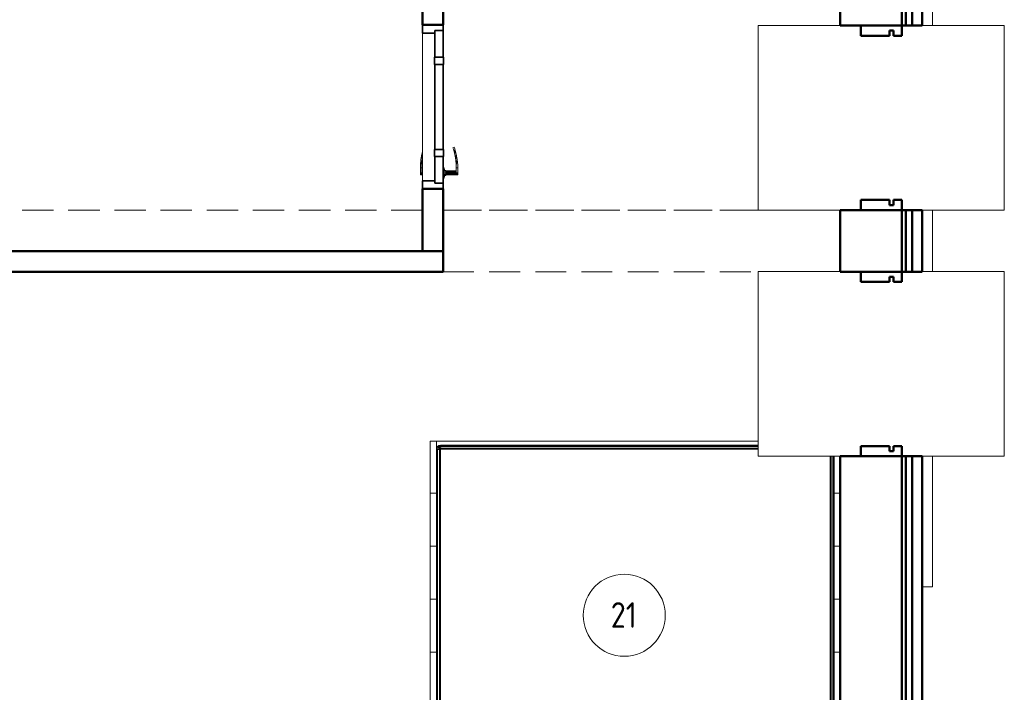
# Model space of a CAD drawing. Header units: millimetres. Extents: x -121 to 21826, y 1231 to 39091.
# Tile 41 of 45: x 17024 to 21826, y 31617 to 34896. Entities that reach past the tile are written whole.
import ezdxf

# ---------------------------------------------------------------- set-up
doc = ezdxf.new("R2010")
doc.units = ezdxf.units.MM
doc.linetypes.add('ADSK_Штриховая_ш3 п1_5', pattern=[225, 150, -75])
for name, color, linetype, lineweight in [('A-AREA-____-IDEN', 2, 'Continuous', 20), ('A-DETL-____-MBND', 5, 'ADSK_Штриховая_ш3 п1_5', 20), ('A-DOOR-____-MCUT', 31, 'Continuous', 35), ('A-DOOR-____-OTLN', 31, 'Continuous', 20), ('A-GENM-____-MCUT', 13, 'Continuous', 50), ('A-GENM-____-OTLN', 13, 'Continuous', 20), ('A-PART-____-MCUT', 2, 'Continuous', 50), ('A-PART-____-OTLN', 2, 'Continuous', 20), ('A-WALL-____-MCUT', 113, 'Continuous', 50), ('A-WALL-____-OTLN', 113, 'Continuous', 20), ('I-FURN-____-OTLN', 30, 'Continuous', 20), ('S-BEAM-____-OTLN', 12, 'Continuous', 20)]:
    doc.layers.add(name, color=color, linetype=linetype, lineweight=lineweight)
doc.styles.add('GOST Common_1', font='GOST_Common.ttf', dxfattribs={"width": 0.9, "height": 125})

# ---------------------------------------------------------------- blocks, each defined once
blk = doc.blocks.new('Прямая форма - V line-611900-В_Этаж 03_Канализация')
at = {"layer": 'A-DETL-____-MBND', "color": 253}
for p, q in [((150, 2336.8), (150, 4304)), ((-150, 2236.8), (-150, 700)), ((150, 700), (150, 2236.8))]:
    blk.add_line(p, q, dxfattribs=at)
blk = doc.blocks.new('Прямая форма - BMR - 002-611901-В_Этаж 03_Канализация')
blk.add_blockref('Прямая форма - V line-611900-В_Этаж 03_Канализация', (0, 0))
blk = doc.blocks.new('Прямая форма - V line-612593-В_Этаж 03_Канализация')
at = {"layer": 'A-WALL-____-MCUT', "color": 9}
for p, q in [((-10, -493.1), (-150, -493.1)), ((-150, -493.1), (-150, -543.1)), ((-10, -518.1), (-10, -493.1)), ((10, -518.1), (-10, -518.1)), ((50, -493.1), (10, -493.1)), ((10, -493.1), (10, -518.1)), ((50, -543.1), (50, -493.1)), ((-150, -543.1), (50, -543.1))]:
    blk.add_line(p, q, dxfattribs=at)
blk = doc.blocks.new('Прямая форма - Iron-612594-В_Этаж 03_Канализация')
blk.add_blockref('Прямая форма - V line-612593-В_Этаж 03_Канализация', (0, 0))
blk = doc.blocks.new('Прямая форма - V line-612605-В_Этаж 03_Канализация')
at = {"layer": 'A-WALL-____-MCUT', "color": 9}
for p, q in [((50, 357), (-150, 357)), ((-150, 357), (-150, 307)), ((50, 307), (50, 357)), ((-150, 307), (-10, 307)), ((-10, 307), (-10, 332)), ((-10, 332), (10, 332)), ((10, 332), (10, 307)), ((10, 307), (50, 307))]:
    blk.add_line(p, q, dxfattribs=at)
blk = doc.blocks.new('Прямая форма - Iron-612606-В_Этаж 03_Канализация')
blk.add_blockref('Прямая форма - V line-612605-В_Этаж 03_Канализация', (0, 0))
blk = doc.blocks.new('Прямая форма - CW-002-612609-В_Этаж 03_Канализация')
for name in ['Прямая форма - Iron-612606-В_Этаж 03_Канализация', 'Прямая форма - Iron-612594-В_Этаж 03_Канализация']:
    blk.add_blockref(name, (0, 0))
blk = doc.blocks.new('Family - V line-612614-В_Этаж 03_Канализация')
at = {"layer": 'A-PART-____-MCUT', "color": 9}
for p, q in [((-10, -493.1), (-150, -493.1)), ((-150, -493.1), (-150, -543.1)), ((-10, -518.1), (-10, -493.1)), ((10, -518.1), (-10, -518.1)), ((50, -493.1), (10, -493.1)), ((10, -493.1), (10, -518.1)), ((50, -543.1), (50, -493.1)), ((-150, -543.1), (50, -543.1))]:
    blk.add_line(p, q, dxfattribs=at)
blk = doc.blocks.new('Family - Iron-612615-В_Этаж 03_Канализация')
blk.add_blockref('Family - V line-612614-В_Этаж 03_Канализация', (0, 0))
blk = doc.blocks.new('Family - V line-612632-В_Этаж 03_Канализация')
at = {"layer": 'A-PART-____-MCUT', "color": 9}
for p, q in [((50, 357), (-150, 357)), ((-150, 357), (-150, 307)), ((50, 307), (50, 357)), ((-150, 307), (-10, 307)), ((-10, 307), (-10, 332)), ((-10, 332), (10, 332)), ((10, 332), (10, 307)), ((10, 307), (50, 307))]:
    blk.add_line(p, q, dxfattribs=at)
blk = doc.blocks.new('Family - Iron-612633-В_Этаж 03_Канализация')
blk.add_blockref('Family - V line-612632-В_Этаж 03_Канализация', (0, 0))
blk = doc.blocks.new('Прямая форма - Gypsum Plasterboard - Waterproof-612638-В_Этаж 03_Канализация')
at = {"layer": 'A-WALL-____-MCUT', "color": 9}
for p, q in [((4120, 0), (3920, 0)), ((4120, -50), (4120, 0)), ((5320, 0), (5020, 0)), ((5020, 0), (5020, -50)), ((5320, -50), (5320, 0)), ((9095.5, 0), (6220, 0)), ((6220, 0), (6220, -50)), ((3920, -50), (4120, -50)), ((5020, -50), (5320, -50)), ((6220, -50), (9095.5, -50))]:
    blk.add_line(p, q, dxfattribs=at)
blk = doc.blocks.new('Прямая форма - Masonry Block - Structural-612639-В_Этаж 03_Канализация')
at = {"layer": 'A-WALL-____-MCUT', "color": 9}
for p, q in [((4120, -100), (3920, -100)), ((4120, -400), (4120, -100)), ((5320, -100), (5020, -100)), ((5020, -100), (5020, -400)), ((5320, -400), (5320, -100)), ((9095.5, -100), (6220, -100)), ((6220, -100), (6220, -400)), ((3920, -400), (4120, -400)), ((5020, -400), (5320, -400)), ((6220, -400), (10350, -400))]:
    blk.add_line(p, q, dxfattribs=at)
blk = doc.blocks.new('Прямая форма - Concrete - Structural-612640-В_Этаж 03_Канализация')
at = {"layer": 'A-WALL-____-MCUT', "color": 9}
for p, q in [((4120, -80), (1247.8, -80)), ((4120, -100), (4120, -80)), ((5320, -80), (5020, -80)), ((5020, -80), (5020, -100)), ((5320, -100), (5320, -80)), ((9095.5, -80), (6220, -80)), ((6220, -80), (6220, -100)), ((1247.8, -100), (4120, -100)), ((5020, -100), (5320, -100)), ((6220, -100), (9095.5, -100))]:
    blk.add_line(p, q, dxfattribs=at)
blk = doc.blocks.new('Прямая форма - Insulation - Thermal Break-612641-В_Этаж 03_Канализация')
at = {"layer": 'A-WALL-____-MCUT', "color": 9}
for p, q in [((4120, -50), (0, -50)), ((0, -80), (4120, -80)), ((4120, -80), (4120, -50)), ((5320, -50), (5020, -50)), ((5020, -50), (5020, -80)), ((5020, -80), (5320, -80)), ((5320, -80), (5320, -50)), ((10350, -50), (6220, -50)), ((6220, -50), (6220, -80)), ((6220, -80), (10350, -80))]:
    blk.add_line(p, q, dxfattribs=at)
blk = doc.blocks.new('Прямая форма - SW - 004-612642-В_Этаж 03_Канализация')
for name in ['Прямая форма - Gypsum Plasterboard - Waterproof-612638-В_Этаж 03_Канализация', 'Прямая форма - Insulation - Thermal Break-612641-В_Этаж 03_Канализация', 'Прямая форма - Concrete - Structural-612640-В_Этаж 03_Канализация', 'Прямая форма - Masonry Block - Structural-612639-В_Этаж 03_Канализация']:
    blk.add_blockref(name, (0, 0))
blk = doc.blocks.new('Family - OP - 006-612644-В_Этаж 03_Канализация')
at = {"layer": 'A-GENM-____-MCUT', "lineweight": 9}
for p, q in [((41103.2, 33667.7), (39903.2, 33667.7)), ((39903.2, 33667.7), (39903.2, 32767.6)), ((41103.2, 32767.6), (41103.2, 33667.7)), ((39903.2, 32767.6), (41103.2, 32767.6))]:
    blk.add_line(p, q, dxfattribs=at)
blk = doc.blocks.new('Family - Gypsum Plasterboard - Waterproof-612646-В_Этаж 03_Канализация')
at = {"layer": 'A-PART-____-MCUT', "color": 9}
for p, q in [((4120, 0), (3920, 0)), ((4120, -50), (4120, 0)), ((5320, 0), (5020, 0)), ((5020, 0), (5020, -50)), ((5320, -50), (5320, 0)), ((9095.5, 0), (6220, 0)), ((6220, 0), (6220, -50)), ((3920, -50), (4120, -50)), ((5020, -50), (5320, -50)), ((6220, -50), (9095.5, -50))]:
    blk.add_line(p, q, dxfattribs=at)
blk = doc.blocks.new('Family - OP - 006-612648-В_Этаж 03_Канализация')
at = {"layer": 'A-GENM-____-MCUT', "lineweight": 9}
for p, q in [((41103.2, 34867.6), (39903.2, 34867.6)), ((39903.2, 34867.6), (39903.2, 33967.6)), ((41103.2, 33967.6), (41103.2, 34867.6)), ((39903.2, 33967.6), (41103.2, 33967.6))]:
    blk.add_line(p, q, dxfattribs=at)
blk = doc.blocks.new('Family - Masonry Block - Structural-612650-В_Этаж 03_Канализация')
at = {"layer": 'A-PART-____-MCUT', "color": 9}
for p, q in [((4120, -100), (3920, -100)), ((4120, -400), (4120, -100)), ((5320, -100), (5020, -100)), ((5020, -100), (5020, -400)), ((5320, -400), (5320, -100)), ((9095.5, -100), (6220, -100)), ((6220, -100), (6220, -400)), ((3920, -400), (4120, -400)), ((5020, -400), (5320, -400)), ((6220, -400), (10350, -400))]:
    blk.add_line(p, q, dxfattribs=at)
blk = doc.blocks.new('Family - Concrete - Structural-612652-В_Этаж 03_Канализация')
at = {"layer": 'A-PART-____-MCUT', "color": 9}
for p, q in [((4120, -80), (1247.8, -80)), ((4120, -100), (4120, -80)), ((5320, -80), (5020, -80)), ((5020, -80), (5020, -100)), ((5320, -100), (5320, -80)), ((9095.5, -80), (6220, -80)), ((6220, -80), (6220, -100)), ((1247.8, -100), (4120, -100)), ((5020, -100), (5320, -100)), ((6220, -100), (9095.5, -100))]:
    blk.add_line(p, q, dxfattribs=at)
blk = doc.blocks.new('Family - Insulation - Thermal Break-612654-В_Этаж 03_Канализация')
at = {"layer": 'A-PART-____-MCUT', "color": 9}
for p, q in [((4120, -50), (0, -50)), ((0, -80), (4120, -80)), ((4120, -80), (4120, -50)), ((5320, -50), (5020, -50)), ((5020, -50), (5020, -80)), ((5020, -80), (5320, -80)), ((5320, -80), (5320, -50)), ((10350, -50), (6220, -50)), ((6220, -50), (6220, -80)), ((6220, -80), (10350, -80))]:
    blk.add_line(p, q, dxfattribs=at)
blk = doc.blocks.new('Прямая форма - V line-612828-В_Этаж 03_Канализация')
at = {"layer": 'A-GENM-____-MCUT', "lineweight": 9}
for p, q in [((40748.4, 35504.2), (40703.2, 35504.2)), ((40703.2, 35504.2), (40703.2, 34867.6)), ((40753.2, 35504.2), (40748.4, 35504.2)), ((40753.2, 34867.6), (40753.2, 35504.2)), ((40703.2, 34867.6), (40753.2, 34867.6)), ((40736.2, 33967.6), (40703.2, 33967.6)), ((40703.2, 33967.6), (40703.2, 33667.7)), ((40753.2, 33967.6), (40736.2, 33967.6)), ((40753.2, 33667.7), (40753.2, 33967.6)), ((40703.2, 33667.7), (40736.2, 33667.7)), ((40736.2, 33667.7), (40753.2, 33667.7)), ((40753.2, 32767.6), (40703.2, 32767.6)), ((40703.2, 32767.6), (40703.2, 32131.1)), ((40753.2, 32131.1), (40753.2, 32767.6)), ((40703.2, 32131.1), (40753.2, 32131.1))]:
    blk.add_line(p, q, dxfattribs=at)
blk = doc.blocks.new('Прямая форма - SLA - 004-612829-В_Этаж 03_Канализация')
blk.add_blockref('Прямая форма - V line-612828-В_Этаж 03_Канализация', (0, 0))
blk = doc.blocks.new('Прямая форма - V line-610911-В_Этаж 03_Канализация')
at = {"layer": 'I-FURN-____-OTLN', "color": 253}
for p, q in [((-645.4, -30), (-645.4, 0)), ((-645.4, -30), (-645.4, 0)), ((-388.3, -30), (-388.3, 0)), ((-388.3, -30), (-388.3, 0)), ((-129.6, -30), (-129.6, 0)), ((-129.6, -30), (-129.6, 0)), ((129.6, -30), (129.6, 0)), ((129.6, -30), (129.6, 0)), ((388.3, -30), (388.3, 0)), ((388.3, -30), (388.3, 0)), ((645.4, -30), (645.4, 0)), ((645.4, -30), (645.4, 0)), ((900, 0), (900, -300)), ((-645.4, -30), (-826, -30)), ((-826, -30), (-645.4, -30)), ((-826, -30.7), (859.9, -30.7)), ((-826, -35.9), (859.4, -35.9)), ((-826, -44.8), (858.5, -44.8)), ((-388.3, -30), (-645.4, -30)), ((-645.4, -30), (-388.3, -30)), ((-129.6, -30), (-388.3, -30)), ((-388.3, -30), (-129.6, -30)), ((129.6, -30), (-129.6, -30)), ((-129.6, -30), (129.6, -30)), ((388.3, -30), (129.6, -30)), ((129.6, -30), (388.3, -30)), ((645.4, -30), (388.3, -30)), ((388.3, -30), (645.4, -30)), ((900, -30), (645.4, -30)), ((645.4, -30), (900, -30)), ((858, -50), (858.5, -44.8)), ((858.5, -44.8), (859.4, -35.9)), ((858.5, -44.8), (861.9, -45.5)), ((859.4, -35.9), (859.9, -30.7)), ((859.4, -35.9), (865.4, -37)), ((859.9, -30.7), (860, -30)), ((859.9, -30.7), (867.4, -32.2)), ((860, -30), (867.7, -31.5)), ((860, -50), (861.9, -45.5)), ((860, -50), (863.5, -46.5)), ((861.9, -45.5), (865.4, -37)), ((861.9, -45.5), (863.5, -46.5)), ((863.5, -46.5), (869.9, -40.1)), ((863.5, -46.5), (864.5, -48.1)), ((864.5, -48.1), (873, -44.6)), ((865.4, -37), (867.4, -32.2)), ((865.4, -37), (869.9, -40.1)), ((867.4, -32.2), (867.7, -31.5)), ((867.4, -32.2), (873.7, -36.3)), ((867.7, -31.5), (874.1, -35.9)), ((869.9, -40.1), (873.7, -36.3)), ((869.9, -40.1), (873, -44.6)), ((873, -44.6), (877.8, -42.6)), ((873, -44.6), (874.1, -50.6)), ((873.7, -36.3), (874.1, -35.9)), ((873.7, -36.3), (877.8, -42.6)), ((874.1, -35.9), (878.5, -42.3)), ((877.8, -42.6), (878.5, -42.3)), ((877.8, -42.6), (879.3, -50.1)), ((878.5, -42.3), (880, -50)), ((-826, -50), (858, -50)), ((858, -50), (859.7, -50.3)), ((859.7, -50.3), (860, -50)), ((859.7, -50.3), (860, -52)), ((860, -50), (864.5, -48.1)), ((860, -52), (865.2, -51.5)), ((860, -52), (860, -1948)), ((864.5, -48.1), (865.2, -51.5)), ((865.2, -51.5), (874.1, -50.6)), ((865.2, -51.5), (865.2, -1948.5)), ((874.1, -50.6), (879.3, -50.1)), ((874.1, -50.6), (874.1, -1949.4)), ((879.3, -50.1), (880, -50)), ((879.3, -50.1), (879.3, -1949.9)), ((880, -50), (880, -1950)), ((900, -300), (900, -1970)), ((900, -300), (1104, -300)), ((-900, -1970), (-900, -400)), ((-880, -1950), (-880, -400)), ((-879.3, -1949.9), (-879.3, -400)), ((-874.1, -1949.4), (-874.1, -400)), ((-865.2, -1948.5), (-865.2, -400)), ((-860, -1948), (-860, -400)), ((-879.3, -1949.9), (-880, -1950)), ((-878.5, -1957.7), (-880, -1950)), ((-874.1, -1949.4), (-879.3, -1949.9)), ((-877.8, -1957.4), (-879.3, -1949.9)), ((-877.8, -1957.4), (-878.5, -1957.7)), ((-874.1, -1964.1), (-878.5, -1957.7)), ((-873, -1955.4), (-877.8, -1957.4)), ((-873.7, -1963.7), (-877.8, -1957.4)), ((-865.2, -1948.5), (-874.1, -1949.4)), ((-873, -1955.4), (-874.1, -1949.4)), ((-873.7, -1963.7), (-874.1, -1964.1)), ((-867.7, -1968.5), (-874.1, -1964.1)), ((-869.9, -1959.9), (-873.7, -1963.7)), ((-867.4, -1967.8), (-873.7, -1963.7)), ((-864.5, -1951.9), (-873, -1955.4)), ((-869.9, -1959.9), (-873, -1955.4)), ((-863.5, -1953.5), (-869.9, -1959.9)), ((-865.4, -1963), (-869.9, -1959.9)), ((-867.4, -1967.8), (-867.7, -1968.5)), ((-860, -1970), (-867.7, -1968.5)), ((-865.4, -1963), (-867.4, -1967.8)), ((-859.9, -1969.3), (-867.4, -1967.8)), ((-861.9, -1954.5), (-865.4, -1963)), ((-859.4, -1964.1), (-865.4, -1963)), ((-860, -1948), (-865.2, -1948.5)), ((-864.5, -1951.9), (-865.2, -1948.5)), ((-860, -1950), (-864.5, -1951.9)), ((-863.5, -1953.5), (-864.5, -1951.9)), ((-860, -1950), (-863.5, -1953.5)), ((-861.9, -1954.5), (-863.5, -1953.5)), ((-860, -1950), (-861.9, -1954.5)), ((-858.5, -1955.2), (-861.9, -1954.5)), ((-859.7, -1949.7), (-860, -1948)), ((-859.7, -1949.7), (-860, -1950)), ((-859.4, -1964.1), (-859.9, -1969.3)), ((-858, -1950), (-859.7, -1949.7)), ((-858.5, -1955.2), (-859.4, -1964.1)), ((859.4, -1964.1), (-859.4, -1964.1)), ((-858, -1950), (-858.5, -1955.2)), ((858.5, -1955.2), (-858.5, -1955.2)), ((858, -1950), (-858, -1950)), ((859.7, -1949.7), (858, -1950)), ((858, -1950), (858.5, -1955.2)), ((861.9, -1954.5), (858.5, -1955.2)), ((858.5, -1955.2), (859.4, -1964.1)), ((865.4, -1963), (859.4, -1964.1)), ((859.4, -1964.1), (859.9, -1969.3)), ((860, -1948), (859.7, -1949.7)), ((859.7, -1949.7), (860, -1950)), ((867.4, -1967.8), (859.9, -1969.3)), ((865.2, -1948.5), (860, -1948)), ((860, -1950), (864.5, -1951.9)), ((860, -1950), (863.5, -1953.5)), ((860, -1950), (861.9, -1954.5)), ((867.7, -1968.5), (860, -1970)), ((863.5, -1953.5), (861.9, -1954.5)), ((861.9, -1954.5), (865.4, -1963)), ((864.5, -1951.9), (863.5, -1953.5)), ((863.5, -1953.5), (869.9, -1959.9)), ((865.2, -1948.5), (864.5, -1951.9)), ((864.5, -1951.9), (873, -1955.4)), ((874.1, -1949.4), (865.2, -1948.5)), ((869.9, -1959.9), (865.4, -1963)), ((865.4, -1963), (867.4, -1967.8)), ((873.7, -1963.7), (867.4, -1967.8)), ((867.4, -1967.8), (867.7, -1968.5)), ((874.1, -1964.1), (867.7, -1968.5)), ((873, -1955.4), (869.9, -1959.9)), ((869.9, -1959.9), (873.7, -1963.7)), ((874.1, -1949.4), (873, -1955.4)), ((873, -1955.4), (877.8, -1957.4)), ((877.8, -1957.4), (873.7, -1963.7)), ((873.7, -1963.7), (874.1, -1964.1)), ((879.3, -1949.9), (874.1, -1949.4)), ((878.5, -1957.7), (874.1, -1964.1)), ((879.3, -1949.9), (877.8, -1957.4)), ((877.8, -1957.4), (878.5, -1957.7)), ((880, -1950), (878.5, -1957.7)), ((880, -1950), (879.3, -1949.9)), ((-645.4, -1970), (-900, -1970)), ((-900, -2000), (-900, -1970)), ((-900, -1970), (-645.4, -1970)), ((-900, -2000), (-900, -1970)), ((-645.4, -2000), (-900, -2000)), ((-900, -2000), (-645.4, -2000)), ((-859.9, -1969.3), (-860, -1970)), ((859.9, -1969.3), (-859.9, -1969.3)), ((-645.4, -1970), (-388.3, -1970)), ((-645.4, -2000), (-645.4, -1970)), ((-645.4, -1970), (-388.3, -1970)), ((-645.4, -2000), (-645.4, -1970)), ((-388.3, -2000), (-645.4, -2000)), ((-645.4, -2000), (-388.3, -2000)), ((-388.3, -1970), (-129.6, -1970)), ((-388.3, -2000), (-388.3, -1970)), ((-388.3, -1970), (-129.6, -1970)), ((-388.3, -2000), (-388.3, -1970)), ((-129.6, -2000), (-388.3, -2000)), ((-388.3, -2000), (-129.6, -2000)), ((-129.6, -1970), (129.6, -1970)), ((-129.6, -2000), (-129.6, -1970)), ((-129.6, -1970), (129.6, -1970)), ((-129.6, -2000), (-129.6, -1970)), ((129.6, -2000), (-129.6, -2000)), ((-129.6, -2000), (129.6, -2000)), ((129.6, -1970), (388.3, -1970)), ((129.6, -2000), (129.6, -1970)), ((129.6, -1970), (388.3, -1970)), ((129.6, -2000), (129.6, -1970)), ((388.3, -2000), (129.6, -2000)), ((129.6, -2000), (388.3, -2000)), ((388.3, -1970), (645.4, -1970)), ((388.3, -2000), (388.3, -1970)), ((388.3, -1970), (645.4, -1970)), ((388.3, -2000), (388.3, -1970)), ((645.4, -2000), (388.3, -2000)), ((388.3, -2000), (645.4, -2000)), ((645.4, -1970), (900, -1970)), ((645.4, -2000), (645.4, -1970)), ((645.4, -1970), (900, -1970)), ((645.4, -2000), (645.4, -1970)), ((900, -2000), (645.4, -2000)), ((645.4, -2000), (900, -2000)), ((859.9, -1969.3), (860, -1970)), ((900, -2000), (900, -1970)), ((900, -2000), (900, -1970))]:
    blk.add_line(p, q, dxfattribs=at)
blk = doc.blocks.new('Прямая форма - FU - 059-612835-В_Этаж 03_Канализация')
blk.add_blockref('Прямая форма - V line-610911-В_Этаж 03_Канализация', (0, 0))
blk = doc.blocks.new('Прямая форма - V line-613121-В_Этаж 03_Канализация')
at = {"layer": 'A-WALL-____-MCUT', "color": 9}
for p, q in [((3036.8, 100), (400, 100)), ((400, 100), (400, 0)), ((3036.8, 0), (3036.8, 100)), ((4140, 100), (3836.8, 100)), ((3836.8, 100), (3836.8, 0)), ((4140, 0), (4140, 100)), ((400, 0), (3036.8, 0)), ((3836.8, 0), (4140, 0))]:
    blk.add_line(p, q, dxfattribs=at)
blk = doc.blocks.new('Прямая форма - SW - 016-613122-В_Этаж 03_Канализация')
blk.add_blockref('Прямая форма - V line-613121-В_Этаж 03_Канализация', (0, 0))
blk = doc.blocks.new('Family - კარ1-613124-В_Этаж 03_Канализация')
at = {"layer": 'A-GENM-____-MCUT', "lineweight": 9}
for p, q in [((400, 101), (-400, 101)), ((-400, 101), (-400, -1)), ((400, -1), (400, 101)), ((-400, -1), (400, -1))]:
    blk.add_line(p, q, dxfattribs=at)
blk = doc.blocks.new('Прямая форма - V line-613172-В_Этаж 03_Канализация')
at = {"layer": 'A-WALL-____-MCUT', "color": 9}
for p, q in [((2355.1, 100), (0, 100)), ((0, 100), (0, 0)), ((2355.1, 0), (2355.1, 100)), ((0, 0), (2355.1, 0))]:
    blk.add_line(p, q, dxfattribs=at)
blk = doc.blocks.new('Прямая форма - SW - 015-613173-В_Этаж 03_Канализация')
blk.add_blockref('Прямая форма - V line-613172-В_Этаж 03_Канализация', (0, 0))
blk = doc.blocks.new('Прямая форма - Timber - Floor-613210-В_Этаж 03_Канализация')
at = {"layer": 'A-DETL-____-MBND', "color": 253}
for p, q in [((199.9, -3940), (4403, -3940)), ((4503, -3940), (6039.9, -3940)), ((4503, -4240), (6039.9, -4240))]:
    blk.add_line(p, q, dxfattribs=at)
blk = doc.blocks.new('Прямая форма - SLA - 009-613211-В_Этаж 03_Канализация')
blk.add_blockref('Прямая форма - Timber - Floor-613210-В_Этаж 03_Канализация', (0, 0))
blk = doc.blocks.new('Family - Timber - Floor-613219-В_Этаж 03_Канализация')
at = {"layer": 'A-DETL-____-MBND', "color": 253}
for p, q in [((199.9, -3940), (4403, -3940)), ((4503, -3940), (6039.9, -3940)), ((4503, -4240), (6039.9, -4240))]:
    blk.add_line(p, q, dxfattribs=at)
blk = doc.blocks.new('Прямая форма - V line-V2-В_Этаж 03_Канализация')
at = {"layer": 'A-DOOR-____-MCUT', "color": 53}
for p, q in [((-372, 0), (-400, 0)), ((-400, 0), (-400, -100)), ((-242, 0), (-372, 0)), ((-372, 0), (-372, -40)), ((-372, -40), (-372, 0)), ((-207, 2.5), (-242, 2.5)), ((-242, 2.5), (-242, -42.5)), ((-242, -40), (-242, 0)), ((-207, -42.5), (-207, 2.5)), ((207, 0), (-207, 0)), ((-207, 0), (-207, -40)), ((242, 2.5), (207, 2.5)), ((207, 2.5), (207, -42.5)), ((207, -40), (207, 0)), ((242, -42.5), (242, 2.5)), ((372, 0), (242, 0)), ((242, 0), (242, -40)), ((400, 0), (372, 0)), ((372, 0), (372, -40)), ((372, -40), (372, 0)), ((400, -100), (400, 0)), ((-372, -40), (-242, -40)), ((-360, -40), (-372, -40)), ((-360, -100), (-360, -40)), ((-242, -42.5), (-207, -42.5)), ((-207, -40), (207, -40)), ((207, -42.5), (242, -42.5)), ((242, -40), (372, -40)), ((360, -40), (360, -100)), ((372, -40), (360, -40)), ((-400, -100), (-360, -100)), ((360, -100), (400, -100))]:
    blk.add_line(p, q, dxfattribs=at)
at = {"layer": 'A-DOOR-____-OTLN', "color": 253}
for p, q in [((196.5, 54.1), (204.6, 57.1)), ((198.8, 47.5), (196.5, 54.1)), ((206.7, 50.4), (198.8, 47.5)), ((204.6, 57.1), (230.5, 64)), ((204.6, 57.1), (232, 57.2)), ((232, 57.2), (206.7, 50.4)), ((230.5, 64), (256.9, 68.7)), ((230.5, 64), (257.8, 61.7)), ((257.8, 61.7), (232, 57.2)), ((283.6, 71), (256.9, 68.7)), ((256.9, 68.7), (283.9, 64)), ((257.8, 61.7), (283.9, 64)), ((297, 71), (283.6, 71)), ((283.9, 64), (297, 64)), ((297, 71), (322, 71)), ((297, 64), (297, 71)), ((297, 64), (297, 71)), ((322, 64), (297, 64)), ((312, 13), (312, 64)), ((313.3, 64), (313.3, 13)), ((317, 64), (317, 13)), ((322, 71), (327, 71)), ((322, 64), (322, 71)), ((327, 64), (322, 64)), ((322, 13), (322, 64)), ((327, 64), (322, 64)), ((327, 71), (330.7, 71)), ((327, 64), (327, 71)), ((330.7, 64), (327, 64)), ((327, 13), (327, 64)), ((327, 64), (330.7, 64)), ((330.7, 71), (332, 71)), ((330.7, 64), (330.7, 71)), ((332, 64), (330.7, 64)), ((330.7, 64), (332, 64)), ((330.7, 13), (330.7, 64)), ((332, 64), (332, 71)), ((332, 13), (332, 64)), ((-207, 2.5), (-203.6, 2.5)), ((-203.6, 2.5), (-200.3, 2.5)), ((-203.6, 1), (-203.6, 2.5)), ((-200.3, 2.5), (-197, 2.5)), ((-200.3, 1), (-200.3, 2.5)), ((-197, 2.5), (-193.9, 2.5)), ((-197, 1), (-197, 2.5)), ((-193.9, 2.5), (-190.9, 2.5)), ((-193.9, 1), (-193.9, 2.5)), ((-190.9, 2.5), (-188, 2.5)), ((-190.9, 1), (-190.9, 2.5)), ((-188, 2.5), (-185.3, 2.5)), ((-188, 1), (-188, 2.5)), ((-185.3, 2.5), (-182.7, 2.5)), ((-185.3, 1), (-185.3, 2.5)), ((-182.7, 2.5), (-180.3, 2.5)), ((-182.7, 1), (-182.7, 2.5)), ((-180.3, 2.5), (-177.9, 2.5)), ((-180.3, 1), (-180.3, 2.5)), ((-177.9, 2.5), (-175.8, 2.5)), ((-177.9, 1), (-177.9, 2.5)), ((-175.8, 2.5), (-173.8, 2.5)), ((-175.8, 1), (-175.8, 2.5)), ((-173.8, 2.5), (-172, 2.5)), ((-173.8, 1), (-173.8, 2.5)), ((-172, 2.5), (0, 2.5)), ((-172, 1), (-172, 2.5)), ((0, 2.5), (172, 2.5)), ((172, 2.5), (173.8, 2.5)), ((172, 1), (172, 2.5)), ((173.8, 2.5), (175.8, 2.5)), ((173.8, 1), (173.8, 2.5)), ((175.8, 2.5), (177.9, 2.5)), ((175.8, 1), (175.8, 2.5)), ((177.9, 2.5), (180.3, 2.5)), ((177.9, 1), (177.9, 2.5)), ((180.3, 2.5), (182.7, 2.5)), ((180.3, 1), (180.3, 2.5)), ((182.7, 2.5), (185.3, 2.5)), ((182.7, 1), (182.7, 2.5)), ((185.3, 2.5), (188, 2.5)), ((185.3, 1), (185.3, 2.5)), ((188, 2.5), (190.9, 2.5)), ((188, 1), (188, 2.5)), ((190.9, 2.5), (193.9, 2.5)), ((190.9, 1), (190.9, 2.5)), ((193.9, 2.5), (197, 2.5)), ((193.9, 1), (193.9, 2.5)), ((197, 2.5), (200.3, 2.5)), ((197, 1), (197, 2.5)), ((200.3, 2.5), (203.6, 2.5)), ((200.3, 1), (200.3, 2.5)), ((203.6, 2.5), (207, 2.5)), ((203.6, 1), (203.6, 2.5)), ((350.5, 3), (293.5, 3)), ((293.5, 3), (293.5, 1)), ((300, 3), (302, 7)), ((304.7, 7), (302, 7)), ((302.9, 3), (304.7, 7)), ((304.7, 7), (309.4, 7)), ((309, 3), (310, 13)), ((311.6, 13), (310, 13)), ((310.7, 3), (311.6, 13)), ((311.6, 13), (316, 13)), ((316, 13), (315.5, 3)), ((316, 13), (322, 13)), ((322, 13), (328, 13)), ((322, 13), (322, 3)), ((328, 13), (332.4, 13)), ((328, 13), (328.5, 3)), ((332.4, 13), (334, 13)), ((332.4, 13), (333.3, 3)), ((334, 13), (335, 3)), ((334.6, 7), (339.3, 7)), ((339.3, 7), (342, 7)), ((339.3, 7), (341.1, 3)), ((342, 7), (344, 3)), ((350.5, 1), (350.5, 3)), ((230.5, -104), (219.3, -101)), ((257.8, -101.7), (230.5, -104)), ((230.5, -104), (256.9, -108.7)), ((253.7, -101), (257.8, -101.7)), ((283.9, -104), (256.9, -108.7)), ((256.9, -108.7), (283.6, -111)), ((257.8, -101.7), (283.9, -104)), ((283.6, -111), (297, -111)), ((297, -104), (283.9, -104)), ((297, -111), (297, -104)), ((297, -104), (322, -104)), ((297, -111), (297, -104)), ((322, -111), (297, -111)), ((312, -104), (312, -101)), ((313.3, -101), (313.3, -104)), ((317, -101), (317, -104)), ((322, -104), (322, -101)), ((327, -104), (322, -104)), ((322, -104), (327, -104)), ((322, -111), (322, -104)), ((327, -111), (322, -111)), ((327, -104), (327, -101)), ((330.7, -104), (327, -104)), ((327, -104), (330.7, -104)), ((327, -111), (327, -104)), ((330.7, -111), (327, -111)), ((330.7, -104), (330.7, -101)), ((332, -104), (330.7, -104)), ((330.7, -104), (332, -104)), ((330.7, -111), (330.7, -104)), ((332, -111), (330.7, -111)), ((332, -104), (332, -101)), ((332, -111), (332, -104))]:
    blk.add_line(p, q, dxfattribs=at)
blk = doc.blocks.new('Прямая форма - კარ1-613278-В_Этаж 03_Канализация')
blk.add_blockref('Прямая форма - V line-V2-В_Этаж 03_Канализация', (400, 100))
blk = doc.blocks.new('Прямая форма - V line-613643-В_Этаж 03_Канализация')
at = {"layer": 'A-WALL-____-MCUT', "color": 9}
for p, q in [((-150, 543.1), (-150, 493.1)), ((50, 493.1), (50, 543.1)), ((-150, 493.1), (-10, 493.1)), ((-10, 518.1), (10, 518.1)), ((-10, 493.1), (-10, 518.1)), ((10, 518.1), (10, 493.1)), ((10, 493.1), (50, 493.1))]:
    blk.add_line(p, q, dxfattribs=at)
blk = doc.blocks.new('Прямая форма - Iron-613644-В_Этаж 03_Канализация')
blk.add_blockref('Прямая форма - V line-613643-В_Этаж 03_Канализация', (0, 0))
blk = doc.blocks.new('Прямая форма - V line-613647-В_Этаж 03_Канализация')
at = {"layer": 'A-WALL-____-MCUT', "color": 9}
for p, q in [((-10, -307), (-150, -307)), ((-150, -307), (-150, -357)), ((-10, -332), (-10, -307)), ((10, -332), (-10, -332)), ((50, -307), (10, -307)), ((10, -307), (10, -332)), ((50, -357), (50, -307)), ((-150, -357), (50, -357))]:
    blk.add_line(p, q, dxfattribs=at)
blk = doc.blocks.new('Прямая форма - Iron-613648-В_Этаж 03_Канализация')
blk.add_blockref('Прямая форма - V line-613647-В_Этаж 03_Канализация', (0, 0))
blk = doc.blocks.new('Прямая форма - CW-002-613657-В_Этаж 03_Канализация')
for name in ['Прямая форма - Iron-613644-В_Этаж 03_Канализация', 'Прямая форма - Iron-613648-В_Этаж 03_Канализация']:
    blk.add_blockref(name, (0, 0))
blk = doc.blocks.new('Family - V line-613665-В_Этаж 03_Канализация')
at = {"layer": 'A-PART-____-MCUT', "color": 9}
for p, q in [((-150, 543.1), (-150, 493.1)), ((50, 493.1), (50, 543.1)), ((-150, 493.1), (-10, 493.1)), ((-10, 518.1), (10, 518.1)), ((-10, 493.1), (-10, 518.1)), ((10, 518.1), (10, 493.1)), ((10, 493.1), (50, 493.1))]:
    blk.add_line(p, q, dxfattribs=at)
blk = doc.blocks.new('Family - Iron-613666-В_Этаж 03_Канализация')
blk.add_blockref('Family - V line-613665-В_Этаж 03_Канализация', (0, 0))
blk = doc.blocks.new('Family - V line-613671-В_Этаж 03_Канализация')
at = {"layer": 'A-PART-____-MCUT', "color": 9}
for p, q in [((-10, -307), (-150, -307)), ((-150, -307), (-150, -357)), ((-10, -332), (-10, -307)), ((10, -332), (-10, -332)), ((50, -307), (10, -307)), ((10, -307), (10, -332)), ((50, -357), (50, -307)), ((-150, -357), (50, -357))]:
    blk.add_line(p, q, dxfattribs=at)
blk = doc.blocks.new('Family - Iron-613672-В_Этаж 03_Канализация')
blk.add_blockref('Family - V line-613671-В_Этаж 03_Канализация', (0, 0))
blk = doc.blocks.new('V line_ifc_RVT-1-В_Этаж 03_Канализация')
at = {"layer": 'A-DOOR-____-OTLN', "color": 253, "lineweight": 20, "rotation": 270}
blk.add_blockref('Прямая форма - კარ1-613278-В_Этаж 03_Канализация', (38266.4, 34870.9), dxfattribs=at)
at = {"layer": 'A-GENM-____-OTLN', "color": 253, "lineweight": 20}
for name, p in [('Прямая форма - SLA - 009-613211-В_Этаж 03_Канализация', (33863.4, 37907.6)), ('Прямая форма - SLA - 004-612829-В_Этаж 03_Канализация', (0, 0)), ('Family - OP - 006-612648-В_Этаж 03_Канализация', (0, 0)), ('Family - OP - 006-612644-В_Этаж 03_Канализация', (0, 0))]:
    blk.add_blockref(name, p, dxfattribs=at)
at = {"layer": 'A-GENM-____-OTLN', "color": 253, "lineweight": 20, "rotation": 270}
blk.add_blockref('Family - კარ1-613124-В_Этаж 03_Канализация', (38266.4, 34470.9), dxfattribs=at)
at = {"layer": 'A-PART-____-OTLN', "color": 253, "lineweight": 20}
for name, p in [('Family - Timber - Floor-613219-В_Этаж 03_Канализация', (33863.4, 37907.6)), ('Family - Iron-612633-В_Этаж 03_Канализация', (40553.2, 34510.7)), ('Family - Iron-612615-В_Этаж 03_Канализация', (40553.2, 34510.7)), ('Family - Iron-613666-В_Этаж 03_Канализация', (40553.2, 33124.6)), ('Family - Iron-613672-В_Этаж 03_Канализация', (40553.2, 33124.6))]:
    blk.add_blockref(name, p, dxfattribs=at)
at = {"layer": 'A-PART-____-OTLN', "color": 253, "lineweight": 20, "rotation": 270}
for name in ['Family - Masonry Block - Structural-612650-В_Этаж 03_Канализация', 'Family - Concrete - Structural-612652-В_Этаж 03_Канализация', 'Family - Insulation - Thermal Break-612654-В_Этаж 03_Канализация', 'Family - Gypsum Plasterboard - Waterproof-612646-В_Этаж 03_Канализация']:
    blk.add_blockref(name, (40703.2, 38987.6), dxfattribs=at)
at = {"layer": 'A-WALL-____-OTLN', "color": 253, "lineweight": 20, "rotation": 270}
for name, p in [('Прямая форма - SW - 004-612642-В_Этаж 03_Канализация', (40703.2, 38987.6)), ('Прямая форма - SW - 016-613122-В_Этаж 03_Канализация', (38266.4, 37907.6))]:
    blk.add_blockref(name, p, dxfattribs=at)
at = {"layer": 'A-WALL-____-OTLN', "color": 253, "lineweight": 20}
for name, p in [('Прямая форма - CW-002-612609-В_Этаж 03_Канализация', (40553.2, 34510.7)), ('Прямая форма - SW - 015-613173-В_Этаж 03_Канализация', (36011.4, 33667.6)), ('Прямая форма - CW-002-613657-В_Этаж 03_Канализация', (40553.2, 33124.6))]:
    blk.add_blockref(name, p, dxfattribs=at)
at = {"layer": 'I-FURN-____-OTLN', "color": 253, "lineweight": 20, "rotation": 270}
blk.add_blockref('Прямая форма - FU - 059-612835-В_Этаж 03_Канализация', (40303.2, 31941.6), dxfattribs=at)
at = {"layer": 'S-BEAM-____-OTLN', "color": 253, "lineweight": 20, "rotation": 90}
blk.add_blockref('Прямая форма - BMR - 002-611901-В_Этаж 03_Канализация', (40603.2, 33817.6), dxfattribs=at)
blk = doc.blocks.new('ADSK_M_Помещения - Номер-1471236-В_Этаж 03_Канализация')
at = {"layer": 'A-AREA-____-IDEN'}
blk.add_circle((0, 0), 4, dxfattribs=at)

msp = doc.modelspace()

# ---------------------------------------------------------------- block references
at = {"lineweight": 9}
msp.add_blockref('V line_ifc_RVT-1-В_Этаж 03_Канализация', (-19277.2, 0), dxfattribs=at)
at = {"layer": 'A-AREA-____-IDEN', "xscale": 49.99999999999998, "yscale": 49.99999999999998, "zscale": 49.99999999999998}
msp.add_blockref('ADSK_M_Помещения - Номер-1471236-В_Этаж 03_Канализация', (19972.5, 31992.4), dxfattribs=at)

# ---------------------------------------------------------------- texts
at = {"layer": 'A-AREA-____-IDEN', "lineweight": 9, "insert": (19906.6, 32056.2), "char_height": 125, "width": 165.949, "attachment_point": 1, "style": 'GOST Common_1'}
msp.add_mtext('21', dxfattribs=at)

doc.saveas('drawing.dxf')
